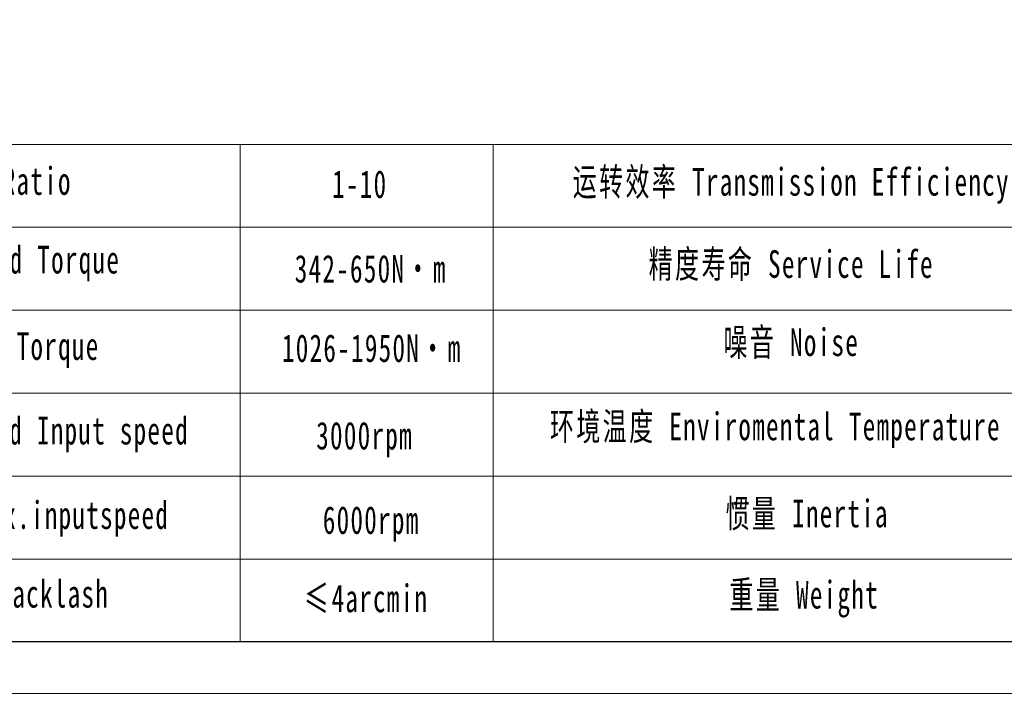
# Model space of a CAD drawing. Header units: millimetres. Extents: x -107 to 1191, y -129 to 788.
# Tile 2 of 6: x 210 to 504, y -129 to 72. Entities that reach past the tile are written whole.
import ezdxf

# ---------------------------------------------------------------- set-up
doc = ezdxf.new("R2010")
doc.units = ezdxf.units.MM
doc.header["$LTSCALE"] = 20
doc.layers.get('0').update_dxf_attribs({"lineweight": 18})
doc.layers.add('图框_外框线', color=7, linetype='Continuous', lineweight=18)
doc.styles.add('标准', font='txt', dxfattribs={"width": 0.667})

msp = doc.modelspace()

# ---------------------------------------------------------------- linework, layer by layer
msp.add_line((275.98, 34.37), (275.98, -113.97))
at = {"layer": '图框_外框线'}
for p, q in [((7.49, 34.37), (1175.19, 34.37)), ((351.42, 34.37), (351.42, -113.93)), ((119.39, 9.63), (775.67, 9.63)), ((7.49, -15.12), (1175.19, -15.12)), ((119.39, -39.87), (1175.19, -39.87)), ((119.39, -64.61), (1175.19, -64.61)), ((119.39, -89.36), (1175.19, -89.36))]:
    msp.add_line(p, q, dxfattribs=at)
at = {"layer": '图框_外框线', "color": 3}
msp.add_lwpolyline([(-107.15, -129.4), (1190.64, -129.4), (1190.64, 788.33), (-107.15, 788.33)], close=True, dxfattribs=at)
at = {"layer": '图框_外框线', "color": 3, "lineweight": 25}
msp.add_lwpolyline([(-29.9, -113.95), (1175.19, -113.95), (1175.19, 772.88), (-29.9, 772.88)], close=True, dxfattribs=at)

# ---------------------------------------------------------------- texts
at = {"layer": '图框_外框线', "color": 1, "char_height": 8.2491, "attachment_point": 2, "style": '标准'}
for s, insert, width in [('\\T1.1;速 比 Ratio', (203.55, 27.57), 67.4025), ('\\T1.1;\\pxqc;1-10', (311.66, 26.62), 35.0733), ('\\T1.1;运转效率 Transmission Efficiency', (440.27, 27.32), 140.1811), ('\\T1.1;额定扭矩 Rated Torque', (197.75, 4.1), 146.4601), ('\\T1.1;精度寿命 Service Life', (440.27, 2.8), 110.0322), ('\\T1.1;342-650N·m', (314.93, 1.4), 68.324), ('\\T1.1;最大扭矩 Max.Torque', (195.72, -21.68), 97.3721), ('\\T1.1;噪音 Noise', (440.27, -20.53), 72.7894), ('\\T1.1;1026-1950N·m', (315.23, -22.3), 82.0408), ('\\T1.1;额定输入转速 Rated Input speed', (200.07, -46.89), 129.4556), ('\\T1.1;环境温度 Enviromental Temperature', (435.54, -45.64), 138.9988), ('\\T1.1;3000rpm', (313.09, -48.39), 56.8395), ('\\T1.1;惯量 Inertia', (445, -71.63), 74.5242), ('\\T1.1;最大输入转速 Max.inputspeed ', (200.36, -72.09), 130.2035), ('\\T1.1;6000rpm', (315.06, -73.58), 180.3727), ('\\T1.1;回程间隙 Backlash', (202.68, -95.56), 105.5745), ('\\T1.1;≤4arcmin ', (313.55, -96.93), 63.4559), ('\\T1.1;重量 Weight', (444.12, -95.85), 64.1432)]:
    msp.add_mtext(s, dxfattribs=dict(at, insert=insert, width=width))

doc.saveas('drawing.dxf')
